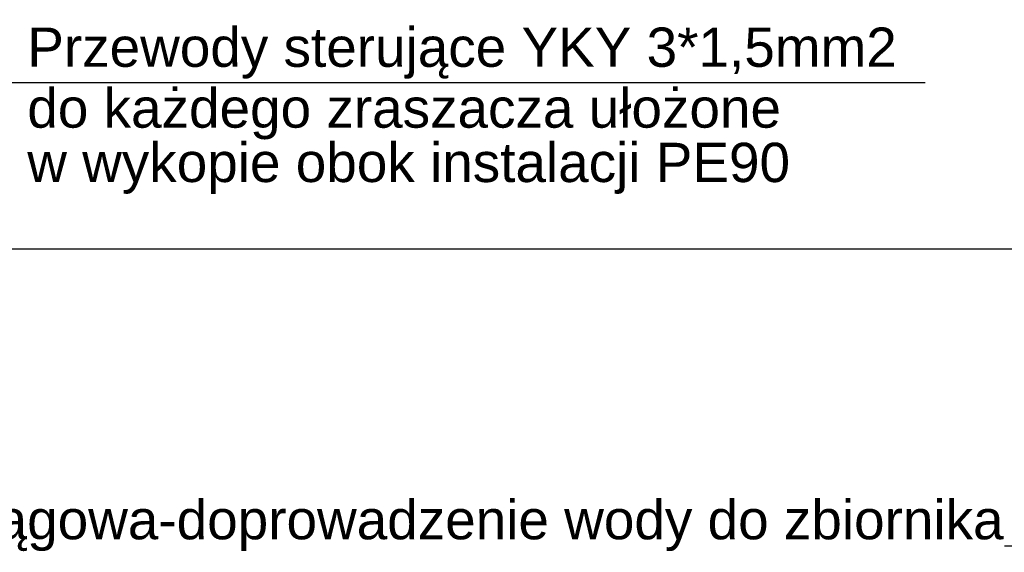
# Model space of a CAD drawing. Extents: x -118729 to -53705, y 33529 to 45095.
# Tile 63 of 83: x -56663 to -56036, y 34850 to 35189. Entities that reach past the tile are written whole.
import ezdxf

# ---------------------------------------------------------------- set-up
doc = ezdxf.new("R2010")
doc.units = 0
doc.header["$LTSCALE"] = 10
doc.header["$MEASUREMENT"] = 0
doc.layers.get('0').update_dxf_attribs({"color": 9, "linetype": 'CONTINUOUS'})
for name, color, linetype in [('GR_025', 131, 'CONTINUOUS'), ('LEITUNG110', 91, 'CONTINUOUS'), ('linie', 7, 'CONTINUOUS')]:
    doc.layers.add(name, color=color, linetype=linetype)
doc.layers.add('S_TAB_RZĘDNYCH', color=9, linetype='CONTINUOUS', lineweight=13)
doc.styles.add('LEGNICA', font='arial.ttf')
doc.styles.add('ROMANS', font='arial.ttf', dxfattribs={"height": 20})
doc.dimstyles.new('ISO-25', dxfattribs={"dimtxt": 20, "dimasz": 10, "dimexe": 10, "dimexo": 1, "dimgap": 2, "dimtad": 1, "dimdec": 0, "dimtxsty": 'LEGNICA', "dimblk": 'ARCHTICK', "dimcen": 2.5, "dimclrd": 4, "dimclrt": 6, "dimadec": 0, "dimazin": 0, "dimtfac": 1, "dimtdec": 0, "dimtmove": 1, "dimatfit": 3, "dimldrblk": 'ARCHTICK', "dimfxl": 0, "dimarcsym": 0})

# ---------------------------------------------------------------- blocks, each defined once
blk = doc.blocks.new('_ARCHTICK')
at = {"color": 0, "linetype": 'ByBlock', "const_width": 0.15}
blk.add_lwpolyline([(-0.5, -0.5), (0.5, 0.5)], dxfattribs=at)

msp = doc.modelspace()

# ---------------------------------------------------------------- linework, layer by layer
at = {"layer": 'LEITUNG110', "ltscale": 10}
msp.add_line((-55723.29, 35043.41), (-56866.1, 35043.41), dxfattribs=at)
at = {"layer": 'linie', "ltscale": 10}
msp.add_line((-56668.63, 35149.57), (-56086.79, 35149.57), dxfattribs=at)

# ---------------------------------------------------------------- texts
at = {"layer": 'S_TAB_RZĘDNYCH', "color": 7, "style": 'ROMANS'}
for s, p in [('Przewody sterujące YKY 3*1,5mm2', (-56658.03, 35159.45)), ('do każdego zraszacza ułożone', (-56658.03, 35120.7)), ('w wykopie obok instalacji PE90', (-56658.03, 35086.1))]:
    msp.add_text(s, height=25, dxfattribs=at).set_placement(p)
at = {"layer": 'S_TAB_RZĘDNYCH', "color": 7, "insert": (-56036.94, 34851.11), "char_height": 25, "attachment_point": 9, "style": 'ROMANS'}
msp.add_mtext('Instalacja wodociągowa-doprowadzenie wody do zbiornika', dxfattribs=at)

# ---------------------------------------------------------------- leaders
at = {"layer": 'GR_025', "color": 0, "annotation_type": 0, "has_hookline": 1, "hookline_direction": 1, "text_width": 901.91}
msp.add_leader([(-55943.22, 34946.34), (-56026.31, 34854.23), (-56036.31, 34854.23)], dimstyle='ISO-25', override={"dimgap": 0.625, "dimtad": 0}, dxfattribs=at)

doc.saveas('drawing.dxf')
